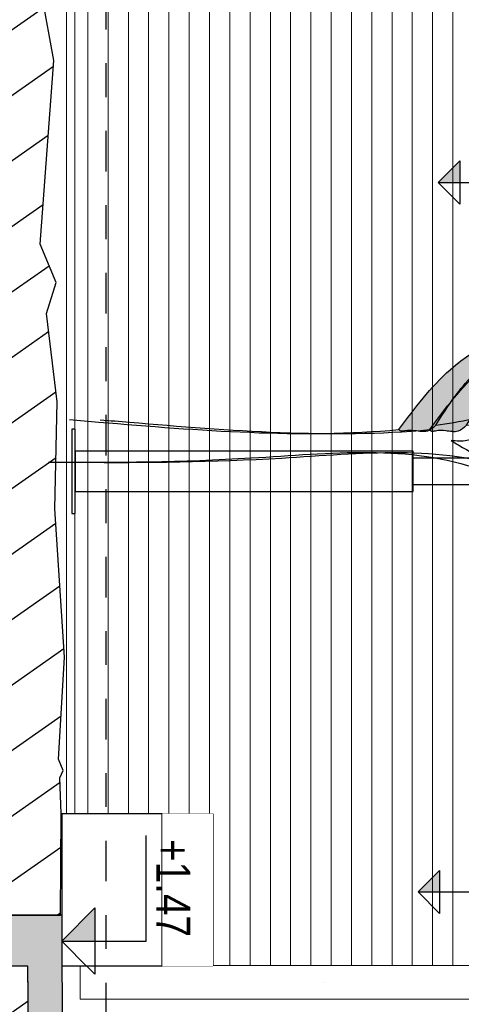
# Model space of a CAD drawing. Header units: millimetres. Extents: x 4617 to 4884, y 1258 to 1784.
# Tile 30 of 168: x 4678.98 to 4680.28, y 1306.66 to 1309.57. Entities that reach past the tile are written whole.
import ezdxf
from ezdxf.enums import TextEntityAlignment as Align

# ---------------------------------------------------------------- set-up
doc = ezdxf.new("R2010")
doc.units = ezdxf.units.MM
doc.header["$LTSCALE"] = 0.4
doc.set_wipeout_variables(frame=1)
doc.linetypes.add('DASHDOT', pattern=[1, 0.5, -0.25, 0, -0.25])
doc.linetypes.add('RAYITAS', pattern=[0.375, 0.25, -0.125])
for name, color, linetype in [('00 AC - ABERTURAS ALUMINIO - HATCH', 254, 'Continuous'), ('00 AC - CUBIERTA', 1, 'Continuous'), ('200', 6, 'Continuous'), ('200cotas50', 1, 'Continuous'), ('A HERRERÍA', 4, 'Continuous'), ('A MURO', 1, 'Continuous'), ('A MURO VISTO', 2, 'Continuous'), ('A TERRENO', 1, 'Continuous'), ('A VEGETACIÓN', 253, 'Continuous'), ('Hatch Ladrillo Visto', 32, 'Continuous'), ('LÁMINA', 1, 'Continuous'), ('TXT', 3, 'Continuous'), ('TXT COTA', 3, 'Continuous'), ('TXT PLANILLAS', 3, 'Continuous')]:
    doc.layers.add(name, color=color, linetype=linetype)
doc.layers.add('04 gris', color=252, linetype='Continuous', lineweight=13)
doc.styles.add('arial', font='arial.ttf')
doc.styles.add('ARIAL NARROW', font='ARIALN.TTF')
doc.styles.add('ROMANS', font='romans', dxfattribs={"height": 2})
doc.styles.add('SaAS simplex', font='simplex.shx', dxfattribs={"width": 0.8})
doc.dimstyles.new('COTAS 125', dxfattribs={"dimscale": 0.01, "dimtxt": 15, "dimasz": 8, "dimexe": 5, "dimexo": 20, "dimgap": 10, "dimtad": 0, "dimzin": 9, "dimdsep": 46, "dimtxsty": 'SaAS simplex', "dimblk": 'OBLIQUE', "dimcen": 0, "dimclrd": 8, "dimclre": 8, "dimclrt": 256, "dimadec": 1, "dimazin": 0, "dimtfac": 1, "dimtmove": 2, "dimatfit": 3, "dimldrblk": 'OBLIQUE', "dimfxl": 10, "dimlwd": -1, "dimlwe": -1, "dimarcsym": 0})

# ---------------------------------------------------------------- blocks, each defined once
blk = doc.blocks.new('TIPOS_GRAL2')
at = {"color": 0, "linetype": 'ByBlock', "ltscale": 0.5}
blk.add_lwpolyline([(0, 0.3439), (0.1194, 0.3439), (0.2883, 0.175), (0.2883, -0.0638), (0.1194, -0.2326), (0, -0.2326), (-0.1194, -0.2326), (-0.2883, -0.0638), (-0.2883, 0.175), (-0.1194, 0.3439)], close=True, dxfattribs=at)
at = {"color": 0, "style": 'ROMANS', "width": 1.1}
blk.add_text('H', height=0.15, dxfattribs=at).set_placement((-0.088, 0.112))
at = {"color": 0, "linetype": 'ByBlock', "style": 'ROMANS', "width": 1.05}
blk.add_attdef('NRO', text='', height=0.15, dxfattribs=at).set_placement((0, -0.0271), align=Align.MIDDLE)
blk = doc.blocks.new('ARB')
at = {"layer": 'LÁMINA', "linetype": 'ByBlock'}
h = blk.add_hatch(color=254, dxfattribs=at)
h.dxf.hatch_style = 1
edge = h.paths.add_edge_path()
edge.add_spline(control_points=[(3290.7791, 1397.8625), (3290.7456, 1397.8094), (3290.6602, 1397.6739), (3290.4452, 1397.5168), (3290.1791, 1397.4643), (3290.0112, 1397.4306), (3289.9366, 1397.4157)], knot_values=[0, 0, 0, 0, 0.157935, 0.402542, 0.642975, 0.835062, 0.835062, 0.835062, 0.835062], degree=3, periodic=0)
edge.add_spline(control_points=[(3289.9366, 1397.4157), (3289.8481, 1397.4166), (3289.7205, 1397.4179), (3289.593, 1397.4135), (3289.5539, 1397.4122)], knot_values=[0, 0, 0, 0, 0.223128, 0.321695, 0.321695, 0.321695, 0.321695], degree=3, periodic=0)
edge.add_spline(control_points=[(3289.5539, 1397.4122), (3289.5802, 1397.4073), (3289.6134, 1397.4012), (3289.6619, 1397.4022), (3289.7034, 1397.4005), (3289.7528, 1397.4075), (3289.8299, 1397.3987), (3289.8872, 1397.3926), (3289.9297, 1397.3881)], knot_values=[0, 0, 0, 0, 0.067214, 0.0846, 0.122271, 0.171618, 0.209401, 0.317243, 0.317243, 0.317243, 0.317243], degree=3, periodic=0)
edge.add_spline(control_points=[(3289.9297, 1397.3881), (3289.9102, 1397.3824), (3289.8543, 1397.3663), (3289.7769, 1397.3405), (3289.7133, 1397.3092), (3289.6728, 1397.3053), (3289.6523, 1397.2881), (3289.6404, 1397.2764), (3289.6332, 1397.2693)], knot_values=[0, 0, 0, 0, 0.05135, 0.146671, 0.205349, 0.229245, 0.245597, 0.271329, 0.271329, 0.271329, 0.271329], degree=3, periodic=0)
edge.add_spline(control_points=[(3289.6332, 1397.2693), (3289.7766, 1397.3209), (3290.0144, 1397.4063), (3290.3996, 1397.4592), (3290.7158, 1397.6102), (3290.8569, 1397.7999), (3290.9154, 1397.8785)], knot_values=[0, 0, 0, 0, 0.382593, 0.634368, 0.980439, 1.225218, 1.225218, 1.225218, 1.225218], degree=3, periodic=0)
edge.add_spline(control_points=[(3290.9154, 1397.8785), (3290.9139, 1397.8804), (3290.9087, 1397.8871), (3290.8853, 1397.881), (3290.8544, 1397.8813), (3290.8105, 1397.8919), (3290.7889, 1397.8717), (3290.7791, 1397.8625)], knot_values=[0, 0, 0, 0, 0.005974, 0.020105, 0.051906, 0.090085, 0.12223, 0.12223, 0.12223, 0.12223], degree=3, periodic=0)
at = {"layer": 'LÁMINA', "color": 254, "linetype": 'ByBlock'}
for points, knots in [([(3292.2113, 1397.999), (3291.9649, 1398.0009), (3291.433, 1397.9962), (3290.7948, 1397.9225), (3290.3567, 1398.1497), (3290.0137, 1398.1047), (3289.905, 1398.3991), (3289.7767, 1398.4732), (3289.707, 1398.5134)], [0.291003, 0.291003, 0.291003, 0.291003, 0.917626, 1.63292, 1.820772, 2.165029, 2.332307, 2.530865, 2.530865, 2.530865, 2.530865]), ([(3290.7227, 1397.9192), (3290.647, 1397.9642), (3290.4724, 1398.0679), (3290.2376, 1398.1017), (3289.9602, 1398.1177), (3289.939, 1398.3756), (3289.7461, 1398.4077), (3289.6439, 1398.4144), (3289.5666, 1398.4182), (3289.5436, 1398.4193)], [0, 0, 0, 0, 0.219059, 0.505487, 0.606078, 0.869251, 0.938131, 1.074819, 1.132846, 1.132846, 1.132846, 1.132846]), ([(3290.4676, 1397.8813), (3290.5182, 1397.8829), (3290.5861, 1397.885), (3290.6656, 1397.9248), (3290.7028, 1397.9211), (3290.7227, 1397.9192)], [0, 0, 0, 0, 0.1258119, 0.1688917, 0.2181537, 0.2181537, 0.2181537, 0.2181537]), ([(3292.1333, 1397.8419), (3292.0973, 1397.8449), (3291.6929, 1397.8785), (3291.278, 1397.9121), (3290.9154, 1397.8785)], [0.355192, 0.355192, 0.355192, 0.355192, 0.445998, 1.37274, 1.37274, 1.37274, 1.37274]), ([(3290.7791, 1397.8625), (3290.7342, 1397.8562), (3290.4421, 1397.807), (3290.0745, 1397.6704), (3289.6147, 1397.6832), (3289.5224, 1397.5419), (3289.4863, 1397.4866)], [1.48955, 1.48955, 1.48955, 1.48955, 1.605663, 2.249739, 2.495364, 2.653373, 2.653373, 2.653373, 2.653373]), ([(3290.9154, 1397.8785), (3290.8569, 1397.7999), (3290.7158, 1397.6102), (3290.3996, 1397.4592), (3290.0144, 1397.4063), (3289.7766, 1397.3209), (3289.6332, 1397.2693)], [0, 0, 0, 0, 0.244779, 0.59085, 0.842625, 1.225218, 1.225218, 1.225218, 1.225218]), ([(3290.7791, 1397.8625), (3290.7456, 1397.8094), (3290.6602, 1397.6739), (3290.4452, 1397.5168), (3290.1791, 1397.4643), (3290.0112, 1397.4306), (3289.9366, 1397.4157)], [0, 0, 0, 0, 0.1579349, 0.4025423, 0.6429745, 0.8350617, 0.8350617, 0.8350617, 0.8350617]), ([(3290.7791, 1397.8625), (3290.7889, 1397.8717), (3290.8105, 1397.8919), (3290.8544, 1397.8813), (3290.8853, 1397.881), (3290.9087, 1397.8871), (3290.9139, 1397.8804), (3290.9154, 1397.8785)], [0, 0, 0, 0, 0.0321448, 0.0703237, 0.1021256, 0.1162564, 0.1222302, 0.1222302, 0.1222302, 0.1222302])]:
    blk.add_open_spline(points, degree=3, knots=knots, dxfattribs=at)
blk = doc.blocks.new('A$C4B2F62BB')
at = {"layer": 'A HERRERÍA'}
for p, q in [((0.24, 3.07), (0, 3.15)), ((0.36, 3.07), (0.6, 3.15))]:
    blk.add_line(p, q, dxfattribs=at)
for points in [[(0, 3.25), (0.6, 3.25), (0.6, 3.15), (0, 3.15)], [(0.24, 2.95), (0.36, 2.95), (0.36, 3.07), (0.24, 3.07)], [(0.24, 0.01), (0.36, 0.01), (0.36, 1.01), (0.24, 1.01)], [(0.175, 0), (0.425, 0), (0.425, 0.01), (0.175, 0.01)]]:
    blk.add_lwpolyline(points, close=True, dxfattribs=at)
blk.add_lwpolyline([(0.26, 1.01), (0.26, 3.01), (0.34, 3.01), (0.34, 1.01)], dxfattribs=at)
blk.add_arc((0.3, 2.375), 0.925, 71.0754, 108.9246, dxfattribs=at)
blk = doc.blocks.new('Nivel corte')
at = {"color": 0}
for p, q in [((0, 0.2), (0.25, 0.2)), ((0, 0), (0, 0.2)), ((0.0784, 0.0784), (-0.0784, 0.0784)), ((0, 0), (-0.0784, 0.0784)), ((0, 0), (0.0784, 0.0784))]:
    blk.add_line(p, q, dxfattribs=at)
blk.add_solid([(0, 0), (0.0784, 0.0784), (0, 0.0784), (0.0784, 0.0784)], dxfattribs=at)
at = {"color": 0, "style": 'ARIAL NARROW', "flags": 4}
blk.add_attdef('NIVEL', text='', height=0.08, dxfattribs=at).set_placement((0.125, 0.2), align=Align.BOTTOM_CENTER)
blk = doc.blocks.new('_Oblique')
at = {"layer": 'TXT COTA', "color": 0, "lineweight": -2}
blk.add_line((-0.5, -0.5), (0.5, 0.5), dxfattribs=at)

msp = doc.modelspace()

# ---------------------------------------------------------------- hatches: boundary and pattern name
at = {"layer": 'A VEGETACIÓN'}
h = msp.add_hatch(dxfattribs=at)
h.set_pattern_fill('LINE', color=253, scale=0.05, angle=-55, double=1)
h.set_pattern_definition([(215, (4548.78978, 1691.46104), (0.09105526, -0.130040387), [])])
edge = h.paths.add_edge_path()
edge.add_spline(control_points=[(4677.1916, 1261.1689), (4677.2089, 1262.2212), (4677.2263, 1263.1416), (4677.2437, 1264.0621)], knot_values=[19.774288, 19.774288, 19.774288, 19.774288, 20.371684, 20.371684, 20.371684, 20.371684], weights=[1, 1, 1, 1], degree=3, periodic=0)
edge.add_spline(control_points=[(4677.2437, 1264.0621), (4677.232, 1264.8266), (4677.2204, 1265.5912), (4677.2158, 1265.897)], knot_values=[20.371684, 20.371684, 20.371684, 20.371684, 20.790947, 20.790947, 20.790947, 20.790947], weights=[1, 1, 1, 1], degree=3, periodic=0)
edge.add_spline(control_points=[(4677.2158, 1265.897), (4677.1676, 1266.1916), (4677.1522, 1266.2986), (4677.1437, 1266.3403)], knot_values=[20.790947, 20.790947, 20.790947, 20.790947, 20.818507, 20.818507, 20.818507, 20.818507], weights=[1, 1, 1, 1], degree=3, periodic=0)
edge.add_line((4677.1437, 1266.3403), (4677.0529, 1266.3403))
edge.add_line((4677.0529, 1266.3403), (4677.0529, 1266.5404))
edge.add_line((4677.0529, 1266.5404), (4677.2529, 1266.5404))
edge.add_line((4677.2529, 1266.5404), (4677.2529, 1269.8117))
edge.add_line((4677.2529, 1269.8117), (4679.0329, 1269.8117))
edge.add_line((4679.0329, 1269.8117), (4679.0329, 1272.3915))
edge.add_line((4679.0329, 1272.3915), (4678.8329, 1272.3915))
edge.add_line((4678.8329, 1272.3915), (4678.8329, 1272.6915))
edge.add_line((4678.8329, 1272.6915), (4679.133, 1272.6915))
edge.add_line((4679.133, 1272.6915), (4679.1333, 1302.4223))
edge.add_line((4679.1333, 1302.4223), (4678.7333, 1302.4223))
edge.add_line((4678.7333, 1302.4223), (4678.7333, 1302.7225))
edge.add_line((4678.7333, 1302.7225), (4679.0637, 1302.7225))
edge.add_line((4679.0637, 1302.7225), (4679.0329, 1303.8208))
edge.add_line((4679.0329, 1303.8208), (4679.0029, 1306.7727))
edge.add_line((4679.0029, 1306.7727), (4678.8029, 1306.7727))
edge.add_line((4678.8029, 1306.7727), (4678.8029, 1306.9248))
edge.add_line((4678.8029, 1306.9248), (4679.0994, 1306.9233))
edge.add_line((4679.0994, 1306.9233), (4679.1008, 1307.2247))
edge.add_line((4679.1008, 1307.2247), (4679.0956, 1307.3806))
edge.add_line((4679.0956, 1307.3806), (4679.0936, 1307.3855))
edge.add_line((4679.0936, 1307.3855), (4679.1109, 1307.6867))
edge.add_line((4679.1109, 1307.6867), (4679.0829, 1308.1257))
edge.add_line((4679.0829, 1308.1257), (4679.0893, 1308.4426))
edge.add_line((4679.0893, 1308.4426), (4679.0577, 1308.7037))
edge.add_line((4679.0577, 1308.7037), (4679.0861, 1308.7953))
edge.add_line((4679.0861, 1308.7953), (4679.0387, 1308.909))
edge.add_line((4679.0387, 1308.909), (4679.0798, 1309.4523))
edge.add_line((4679.0798, 1309.4523), (4679.045, 1309.6427))
edge.add_line((4679.045, 1309.6427), (4679.0614, 1309.7048))
edge.add_line((4679.0614, 1309.7048), (4677.1729, 1309.7048))
edge.add_line((4677.1729, 1309.7048), (4677.1729, 1311.4261))
edge.add_line((4677.1729, 1311.4261), (4676.8729, 1311.4261))
edge.add_line((4676.8729, 1311.4261), (4676.8729, 1311.6257))
edge.add_line((4676.8729, 1311.6257), (4677.0728, 1311.6261))
edge.add_spline(control_points=[(4677.0728, 1311.6261), (4677.0045, 1311.9288), (4676.8004, 1312.833), (4675.7161, 1314.2726), (4677.3559, 1316.731), (4677.2384, 1318.7447), (4677.1589, 1320.1068)], knot_values=[0.000391, 0.000391, 0.000391, 0.000391, 0.937738, 2.800143, 4.73313, 8.774288, 8.774288, 8.774288, 8.774288], weights=[1, 1, 1, 1, 1, 1, 1], degree=3, periodic=0)
edge.add_spline(control_points=[(4677.1589, 1320.1068), (4677.1136, 1320.1068), (4677.0683, 1320.1068), (4677.023, 1320.1068)], knot_values=[8.774288, 8.774288, 8.774288, 8.774288, 9.774288, 9.774288, 9.774288, 9.774288], weights=[1, 1, 1, 1], degree=3, periodic=0)
edge.add_spline(control_points=[(4677.023, 1320.1068), (4677.023, 1320.1402), (4677.023, 1320.1735), (4677.023, 1320.2068)], knot_values=[9.774288, 9.774288, 9.774288, 9.774288, 10.774288, 10.774288, 10.774288, 10.774288], weights=[1, 1, 1, 1], degree=3, periodic=0)
edge.add_spline(control_points=[(4677.023, 1320.2068), (4677.0897, 1320.2068), (4677.1563, 1320.2068), (4677.223, 1320.2068)], knot_values=[10.774288, 10.774288, 10.774288, 10.774288, 11.774288, 11.774288, 11.774288, 11.774288], weights=[1, 1, 1, 1], degree=3, periodic=0)
edge.add_spline(control_points=[(4677.223, 1320.2068), (4677.223, 1320.4436), (4677.223, 1320.6803), (4677.223, 1320.9171)], knot_values=[11.774288, 11.774288, 11.774288, 11.774288, 12.774288, 12.774288, 12.774288, 12.774288], weights=[1, 1, 1, 1], degree=3, periodic=0)
edge.add_spline(control_points=[(4677.223, 1320.9171), (4677.1563, 1320.9171), (4677.0897, 1320.9171), (4677.023, 1320.9171)], knot_values=[12.774288, 12.774288, 12.774288, 12.774288, 13.774288, 13.774288, 13.774288, 13.774288], weights=[1, 1, 1, 1], degree=3, periodic=0)
edge.add_spline(control_points=[(4677.023, 1320.9171), (4677.023, 1321.0905), (4677.023, 1321.2639), (4677.023, 1321.4373)], knot_values=[13.774288, 13.774288, 13.774288, 13.774288, 14.774288, 14.774288, 14.774288, 14.774288], weights=[1, 1, 1, 1], degree=3, periodic=0)
edge.add_spline(control_points=[(4677.023, 1321.4373), (4677.073, 1321.4373), (4677.123, 1321.4373), (4677.173, 1321.4373)], knot_values=[14.774288, 14.774288, 14.774288, 14.774288, 15.774288, 15.774288, 15.774288, 15.774288], weights=[1, 1, 1, 1], degree=3, periodic=0)
edge.add_spline(control_points=[(4677.173, 1321.4373), (4677.173, 1323.8128), (4677.173, 1326.1884), (4677.173, 1328.5639)], knot_values=[15.774288, 15.774288, 15.774288, 15.774288, 16.774288, 16.774288, 16.774288, 16.774288], weights=[1, 1, 1, 1], degree=3, periodic=0)
edge.add_spline(control_points=[(4677.173, 1328.5639), (4675.4098, 1328.5639), (4673.6466, 1328.5639), (4671.8833, 1328.5639)], knot_values=[16.774288, 16.774288, 16.774288, 16.774288, 17.774288, 17.774288, 17.774288, 17.774288], weights=[1, 1, 1, 1], degree=3, periodic=0)
edge.add_spline(control_points=[(4671.8833, 1328.5639), (4671.8833, 1306.0989), (4671.8833, 1283.6339), (4671.8833, 1261.1689)], knot_values=[17.774288, 17.774288, 17.774288, 17.774288, 18.774288, 18.774288, 18.774288, 18.774288], weights=[1, 1, 1, 1], degree=3, periodic=0)
edge.add_spline(control_points=[(4671.8833, 1261.1689), (4673.6527, 1261.1689), (4675.4222, 1261.1689), (4677.1916, 1261.1689)], knot_values=[18.774288, 18.774288, 18.774288, 18.774288, 19.774288, 19.774288, 19.774288, 19.774288], weights=[1, 1, 1, 1], degree=3, periodic=0)
at = {"layer": 'Hatch Ladrillo Visto'}
h = msp.add_hatch(dxfattribs=at)
h.set_pattern_fill('_USER', color=256, scale=0.06, angle=90, pattern_type=0)
h.set_pattern_definition([(360, (80.531744, 863.74182), (8e-17, 0.06), [])])
h.paths.add_polyline_path([(4679.9598, 1308.4774), (4679.9598, 1309.3774), (4680.0823, 1309.3774), (4680.0823, 1308.4774)])

# ---------------------------------------------------------------- linework, layer by layer
at = {"layer": '04 gris'}
msp.add_line((4679.1169, 1306.9253), (4679.1169, 1311.4261, 0.0577), dxfattribs=at)
at = {"layer": '04 gris', "linetype": 'RAYITAS', "ltscale": 0.3}
for points in [[(4679.9598, 1309.3774), (4679.6613, 1308.9274), (4679.3628, 1309.3774)], [(4679.9598, 1308.4774), (4679.6613, 1308.9274), (4679.3628, 1308.4774)]]:
    msp.add_lwpolyline(points, dxfattribs=at)
at = {"layer": 'A HERRERÍA'}
for points in [[(4679.9598, 1309.3774), (4679.9598, 1308.9274), (4679.3628, 1308.9274), (4679.3628, 1309.3774)], [(4679.9598, 1308.4774), (4679.9598, 1308.9274), (4679.3628, 1308.9274), (4679.3628, 1308.4774)]]:
    msp.add_lwpolyline(points, close=True, dxfattribs=at)
at = {"layer": 'A MURO VISTO'}
msp.add_lwpolyline([(4679.3628, 1308.4774), (4679.3628, 1309.3774), (4679.9598, 1309.3774), (4679.9598, 1308.4774)], close=True, dxfattribs=at)
at = {"layer": 'A TERRENO', "color": 2, "elevation": 0.0377}
msp.add_lwpolyline([(4679.8786, 1306.7251), (4679.8786, 1306.7252)], dxfattribs=at)
at = {"layer": 'Hatch Ladrillo Visto'}
for points in [[(4679.3628, 1308.4774), (4679.9598, 1308.4774), (4679.9598, 1309.3774), (4679.3628, 1309.3774)], [(4679.9598, 1308.4774), (4679.9598, 1309.3774), (4680.0823, 1309.3774), (4680.0823, 1308.4774)]]:
    msp.add_lwpolyline(points, close=True, dxfattribs=at)

# ---------------------------------------------------------------- block references
at = {"layer": 'TXT PLANILLAS'}
ref = msp.add_blockref('TIPOS_GRAL2', (4679.4225, 1308.7297), dxfattribs=dict(at, xscale=-0.65, yscale=0.65, zscale=0.65, rotation=269.9999999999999))
ref.add_attrib('NRO', '30', dxfattribs={"layer": '0', "color": 0, "linetype": 'ByBlock', "height": 0.0975, "rotation": 270, "style": 'ROMANS', "width": 1.05}).set_placement((4679.4049, 1308.7297), align=Align.MIDDLE)

# ---------------------------------------------------------------- texts
at = {"layer": 'TXT', "ltscale": 0.3, "insert": (4679.795, 1308.6351), "char_height": 0.06, "attachment_point": 3, "rotation": 270, "style": 'arial'}
msp.add_mtext_dynamic_manual_height_columns('MEDIDOR O.S.E.', width=0.845153, gutter_width=0.000625, heights=[0], dxfattribs=at)

# ---------------------------------------------------------------- next in the draw order: wipeouts: each hides what was drawn before it
msp.add_wipeout([(4681.4819, 1306.775), (4681.4819, 1309.8257), (4679.1419, 1309.8257), (4679.1419, 1306.775)]).dxf.layer = 'A MURO VISTO'

# ---------------------------------------------------------------- next in the draw order: hatches: boundary and pattern name
at = {"layer": '04 gris'}
h = msp.add_hatch(dxfattribs=at)
h.set_pattern_fill('_USER', color=256, scale=0.06, pattern_type=0)
h.set_pattern_definition([(270, (9149.59994, 2301.16996), (0.06, -6e-17), [])])
h.paths.add_polyline_path([(4681.3419, 1309.8257), (4681.3419, 1306.775), (4679.1419, 1306.775), (4679.1419, 1309.8257)])

# ---------------------------------------------------------------- next in the draw order: linework, layer by layer
at = {"layer": '00 AC - CUBIERTA'}
msp.add_lwpolyline([(4679.5503, 1307.2237), (4679.5503, 1306.7737), (4679.4003, 1306.7737), (4679.4003, 1307.2237)], close=True, dxfattribs=at)
at = {"layer": '04 gris'}
for points in [[(4681.3419, 1309.8257), (4681.3419, 1306.775), (4679.1419, 1306.775), (4679.1419, 1309.8257)], [(4681.4819, 1306.775), (4681.4819, 1309.8257), (4679.1419, 1309.8257), (4679.1419, 1306.775)], [(4681.3419, 1306.675), (4681.3419, 1306.775), (4679.1569, 1306.775), (4679.1569, 1306.675)]]:
    msp.add_lwpolyline(points, close=True, dxfattribs=at)

# ---------------------------------------------------------------- next in the draw order: block references
at = {"layer": '00 AC - ABERTURAS ALUMINIO - HATCH', "color": 251, "rotation": 269.9999999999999}
msp.add_blockref('A$C4B2F62BB', (4679.1329, 1308.5367), dxfattribs=at)
at = {"layer": '200cotas50'}
ref = msp.add_blockref('Nivel corte', (4680.2169, 1309.0913), dxfattribs=dict(at, xscale=-0.8125, yscale=0.8125, zscale=0.8125, rotation=269.9999999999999))
ref.add_attrib('NIVEL', '+2.60', dxfattribs={"layer": '0', "color": 0, "height": 0.065, "rotation": 270, "style": 'ARIAL NARROW', "flags": 4}).set_placement((4680.3794, 1309.1934), align=Align.BOTTOM_CENTER)
ref = msp.add_blockref('Nivel corte', (4680.1569, 1306.9926), dxfattribs=dict(at, xscale=-0.8125, yscale=0.8125, zscale=0.8125, rotation=269.9999999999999))
ref.add_attrib('NIVEL', '+2.52', dxfattribs={"layer": '0', "color": 0, "height": 0.065, "rotation": 270, "style": 'ARIAL NARROW', "flags": 4}).set_placement((4680.3194, 1307.0947), align=Align.BOTTOM_CENTER)
at = {"layer": 'A VEGETACIÓN', "color": 254, "xscale": 0.8, "yscale": 0.8, "zscale": 0.8, "rotation": 180}
for p in [(7312.8328, 2426.6632, -14.0456), (7312.9236, 2426.6629, -14.0456)]:
    msp.add_blockref('ARB', p, dxfattribs=at)

# ---------------------------------------------------------------- next in the draw order: wipeouts: each hides what was drawn before it
msp.add_wipeout([(4679.4003, 1307.2237), (4679.4003, 1306.7737), (4679.1029, 1306.7737), (4679.1029, 1307.2237)]).dxf.layer = '00 AC - CUBIERTA'

# ---------------------------------------------------------------- next in the draw order: hatches: boundary and pattern name
at = {"layer": 'A MURO'}
h = msp.add_hatch(color=256, dxfattribs=at)
h.dxf.hatch_style = 1
h.paths.add_polyline_path([(4679.1529, 1269.7117), (4677.3529, 1269.7117), (4677.3529, 1266.5404), (4677.3529, 1266.3403), (4677.0529, 1266.3403), (4677.0529, 1266.5404), (4677.2529, 1266.5404), (4677.2529, 1269.7117), (4677.2529, 1269.8117), (4679.0329, 1269.8117), (4679.0329, 1272.3915), (4678.8329, 1272.3915), (4678.8329, 1272.6915), (4679.133, 1272.6915), (4679.1333, 1302.4223), (4678.7333, 1302.4223), (4678.7333, 1302.7225), (4679.0637, 1302.7225), (4679.0329, 1303.8208), (4679.0029, 1306.7727), (4678.8029, 1306.7727), (4678.8029, 1306.9248), (4679.1029, 1306.9248), (4679.1029, 1306.7736), (4679.1329, 1303.8227), (4679.1637, 1302.7225), (4679.2329, 1302.7225), (4679.2329, 1272.3915), (4679.1529, 1272.3915), (4679.1529, 1269.7117)])

# ---------------------------------------------------------------- next in the draw order: linework, layer by layer
at = {"layer": '200', "color": 2, "linetype": 'DASHDOT', "ltscale": 0.6}
msp.add_lwpolyline([(4679.2329, 1328.5639), (4679.2329, 1261.1689)], dxfattribs=at)
at = {"layer": 'A MURO'}
for points in [[(4679.0994, 1306.925), (4679.1008, 1307.2247), (4679.0973, 1307.33), (4679.1072, 1307.3522), (4679.0936, 1307.3855), (4679.1109, 1307.6867), (4679.0829, 1308.1257), (4679.0893, 1308.4426), (4679.0577, 1308.7037), (4679.0861, 1308.7953), (4679.0387, 1308.909), (4679.0798, 1309.4523), (4679.045, 1309.6427), (4679.0614, 1309.7048)], [(4677.1437, 1266.3403), (4677.0529, 1266.3403), (4677.0529, 1266.5404), (4677.2529, 1266.5404), (4677.2529, 1269.8117), (4679.0329, 1269.8117), (4679.0329, 1272.3915), (4678.8329, 1272.3915), (4678.8329, 1272.6915), (4679.133, 1272.6915), (4679.1333, 1302.4223), (4678.7333, 1302.4223), (4678.7333, 1302.7225), (4679.0637, 1302.7225), (4679.0329, 1303.8208), (4679.0029, 1306.7727), (4678.8029, 1306.7727), (4678.8029, 1306.9248), (4679.0994, 1306.9233)], [(4679.0329, 1303.8208), (4679.0029, 1306.7727), (4678.8029, 1306.7727), (4678.8029, 1306.9248), (4679.1029, 1306.9248), (4679.1029, 1306.7736), (4679.1329, 1303.8227)]]:
    msp.add_lwpolyline(points, dxfattribs=at)
msp.add_lwpolyline([(4679.1029, 1307.2237), (4679.1029, 1306.7737), (4679.4003, 1306.7737), (4679.4003, 1307.2237)], close=True, dxfattribs=at)

# ---------------------------------------------------------------- next in the draw order: leaders
at = {"layer": 'A HERRERÍA', "color": 254, "ltscale": 0.5}
msp.add_leader([(4679.1143, 1305.6579), (4677.3555, 1305.6593), (4677.3556, 1307.5458)], dimstyle='COTAS 125', override={"dimtxt": 5, "dimasz": 6, "dimldrblk": 'DotSmall'}, dxfattribs=at)

# ---------------------------------------------------------------- next in the draw order: wipeouts: each hides what was drawn before it
msp.add_wipeout([(4679.5503, 1307.2237), (4679.5503, 1306.7737), (4679.4003, 1306.7737), (4679.4003, 1307.2237)]).dxf.layer = 'A MURO'

# ---------------------------------------------------------------- next in the draw order: block references
at = {"layer": '200cotas50'}
ref = msp.add_blockref('Nivel corte', (4679.1029, 1306.847), dxfattribs=dict(at, xscale=-1.25, yscale=1.25, zscale=1.25, rotation=269.9999999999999))
ref.add_attrib('NIVEL', '+1.47', dxfattribs={"layer": '0', "color": 0, "height": 0.1, "rotation": 270, "style": 'ARIAL NARROW', "flags": 4}).set_placement((4679.3529, 1307.0041), align=Align.BOTTOM_CENTER)

doc.saveas('drawing.dxf')
